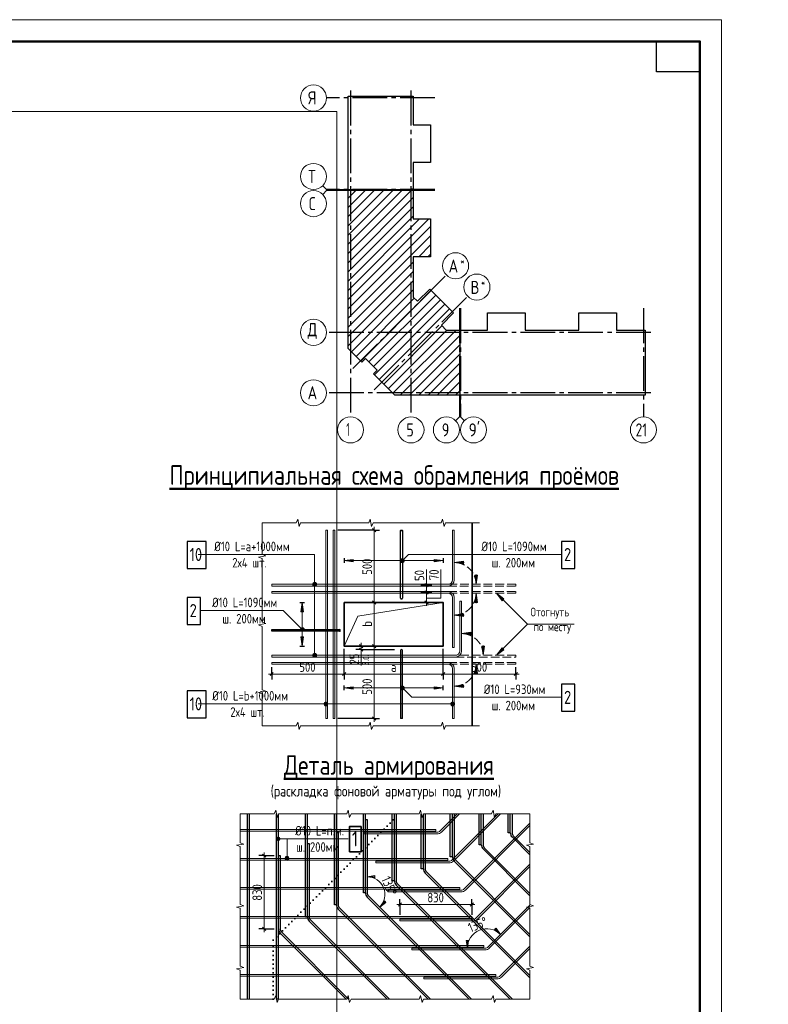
# Model space of a CAD drawing. Header units: millimetres. Extents: x 0 to 43617, y 0 to 59400.
# Tile 24 of 24: x 25850 to 43074, y 36763 to 59400. Entities that reach past the tile are written whole.
import ezdxf

# ---------------------------------------------------------------- set-up
doc = ezdxf.new("R2010")
doc.units = ezdxf.units.MM
for name, pattern in [('______2', [270, 200, -70]), ('______5', [1100, 800, -100, 100, -100]), ('______9', [100, 0, -100])]:
    doc.linetypes.add(name, pattern=pattern)
for name, color, linetype, lineweight in [('Standard', 7, 'Continuous', 25), ('Арм.стержн.ниж.зоны 2й ряд', 7, '______2', 25), ('ЖБ Перекрытие средний уровень', 7, 'Continuous', 50), ('Оси', 40, '______5', 18), ('Размерная линия_ общее', 7, 'Continuous', 13), ('Текст_ общее', 7, 'Continuous', 25)]:
    doc.layers.add(name, color=color, linetype=linetype, lineweight=lineweight)
doc.layers.add('Фоновоя арматура Х1', color=7, linetype='Continuous', lineweight=18, true_color=0x656565)
doc.styles.add('GOST 2.304-81', font='txt')
doc.styles.add('ISOCPEUR', font='txt')

msp = doc.modelspace()

# ---------------------------------------------------------------- hatches: boundary and pattern name
at = {"layer": 'Standard', "linetype": 'Continuous', "lineweight": 13, "transparency": 33554687}
for points in [[(33524, 46993), (33314, 46963), (33524, 46933)], [(34687, 46931), (34623, 46995), (34612, 46975)], [(34687, 46931), (34612, 46975), (34666, 46920)], [(34666, 46920), (34612, 46975), (34612, 46952)], [(34666, 46920), (34612, 46952), (34644, 46920)], [(34644, 46920), (34612, 46952), (34623, 46931)], [(34698, 46952), (34644, 47007), (34623, 46995)], [(34698, 46952), (34623, 46995), (34687, 46931)], [(34698, 46975), (34666, 47007), (34644, 47007)], [(34698, 46975), (34644, 47007), (34698, 46952)], [(34666, 47007), (34698, 46975), (34687, 46995)], [(36059, 46950), (35849, 46920), (36059, 46890)], [(36379, 46003), (36349, 46213), (36319, 46003)], [(36992, 46086), (36822, 46213), (36950, 46043)], [(32307, 45391), (32339, 45423), (32319, 45412)], [(32339, 45423), (32307, 45391), (32307, 45368)], [(32339, 45423), (32307, 45368), (32362, 45423)], [(32362, 45423), (32307, 45368), (32319, 45348)], [(32362, 45423), (32319, 45348), (32383, 45412)], [(32383, 45412), (32319, 45348), (32339, 45337)], [(32383, 45412), (32339, 45337), (32394, 45391)], [(32394, 45391), (32339, 45337), (32362, 45337)], [(32394, 45391), (32362, 45337), (32394, 45368)], [(32394, 45368), (32362, 45337), (32383, 45348)], [(36226, 45317), (36016, 45287), (36226, 45257)], [(32321, 45210), (32351, 45000), (32381, 45210)], [(36950, 44956), (36822, 44787), (36992, 44914)], [(36379, 44370), (36349, 44580), (36319, 44370)], [(33524, 44066), (33314, 44036), (33524, 44006)], [(34623, 44005), (34666, 44080), (34612, 44025)], [(34612, 44025), (34666, 44080), (34644, 44080)], [(34612, 44025), (34644, 44080), (34612, 44048)], [(34612, 44048), (34644, 44080), (34623, 44068)], [(34623, 44005), (34687, 44068), (34666, 44080)], [(34644, 43993), (34687, 44068), (34623, 44005)], [(34644, 43993), (34698, 44048), (34687, 44068)], [(34666, 43993), (34698, 44048), (34644, 43993)], [(34666, 43993), (34698, 44025), (34698, 44048)], [(34698, 44025), (34666, 43993), (34687, 44005)]]:
    msp.add_hatch(color=7, dxfattribs=at).paths.add_polyline_path(points)
for points in [[(35386, 46993), (35596, 46963), (35386, 46933)], [(36379, 46630), (36349, 46420), (36319, 46630)], [(32321, 45790), (32351, 46000), (32381, 45790)], [(36059, 45683), (35849, 45713), (36059, 45743)], [(36546, 44997), (36516, 44787), (36486, 44997)], [(35386, 44066), (35596, 44036), (35386, 44006)], [(36059, 44050), (35849, 44080), (36059, 44110)]]:
    msp.add_hatch(color=7, dxfattribs=at).paths.add_polyline_path(points, flags=16)
at = {"layer": 'Текст_ общее', "linetype": 'Continuous', "lineweight": 13, "transparency": 33554687}
for points in [[(32590, 46420), (32680, 46420), (32674, 46442)], [(32590, 46420), (32674, 46442), (32596, 46442)], [(32596, 46397), (32680, 46420), (32590, 46420)], [(32596, 46442), (32674, 46442), (32658, 46459)], [(32596, 46442), (32658, 46459), (32613, 46459)], [(32596, 46397), (32674, 46397), (32680, 46420)], [(32613, 46459), (32658, 46459), (32635, 46465)], [(32613, 46381), (32674, 46397), (32596, 46397)], [(32613, 46381), (32658, 46381), (32674, 46397)], [(32658, 46381), (32613, 46381), (32635, 46375)], [(32596, 44809), (32674, 44809), (32658, 44825)], [(32596, 44809), (32658, 44825), (32613, 44825)], [(32613, 44825), (32658, 44825), (32635, 44832)], [(32590, 44787), (32680, 44787), (32674, 44809)], [(32590, 44787), (32674, 44809), (32596, 44809)], [(32596, 44764), (32680, 44787), (32590, 44787)], [(32596, 44764), (32674, 44764), (32680, 44787)], [(32613, 44748), (32674, 44764), (32596, 44764)], [(32613, 44748), (32658, 44748), (32674, 44764)], [(32658, 44748), (32613, 44748), (32635, 44742)], [(32855, 43648), (32855, 43693), (32849, 43670)], [(32872, 43632), (32872, 43709), (32855, 43693)], [(32872, 43632), (32855, 43693), (32855, 43648)], [(32894, 43625), (32894, 43715), (32872, 43709)], [(32894, 43625), (32872, 43709), (32872, 43632)], [(32917, 43632), (32917, 43709), (32894, 43715)], [(32917, 43632), (32894, 43715), (32894, 43625)], [(32933, 43648), (32933, 43693), (32917, 43709)], [(32933, 43648), (32917, 43709), (32917, 43632)], [(32933, 43693), (32933, 43648), (32939, 43670)], [(35770, 43648), (35770, 43693), (35764, 43670)], [(35787, 43632), (35787, 43709), (35770, 43693)], [(35787, 43632), (35770, 43693), (35770, 43648)], [(35809, 43625), (35809, 43715), (35787, 43709)], [(35809, 43625), (35787, 43709), (35787, 43632)], [(35832, 43632), (35832, 43709), (35809, 43715)], [(35832, 43632), (35809, 43715), (35809, 43625)], [(35848, 43648), (35848, 43693), (35832, 43709)], [(35848, 43648), (35832, 43709), (35832, 43632)], [(35848, 43693), (35848, 43648), (35854, 43670)], [(31758, 40546), (31758, 40591), (31752, 40568)], [(31758, 40591), (31774, 40530), (31774, 40607)], [(31758, 40591), (31758, 40546), (31774, 40530)], [(31774, 40607), (31797, 40523), (31797, 40613)], [(31774, 40607), (31774, 40530), (31797, 40523)], [(31797, 40613), (31797, 40523), (31819, 40530)], [(31797, 40613), (31819, 40530), (31819, 40607)], [(31819, 40607), (31819, 40530), (31836, 40546)], [(31819, 40607), (31836, 40546), (31836, 40591)], [(31836, 40591), (31836, 40546), (31842, 40568)], [(31955, 40117), (32045, 40117), (32039, 40139)], [(31955, 40117), (32039, 40139), (31962, 40139)], [(31962, 40094), (32045, 40117), (31955, 40117)], [(31962, 40139), (32039, 40139), (32023, 40156)], [(31962, 40139), (32023, 40156), (31978, 40156)], [(31962, 40094), (32039, 40094), (32045, 40117)], [(31978, 40078), (32039, 40094), (31962, 40094)], [(31978, 40156), (32023, 40156), (32000, 40162)], [(31978, 40078), (32023, 40078), (32039, 40094)], [(32023, 40078), (31978, 40078), (32000, 40072)]]:
    msp.add_hatch(color=7, dxfattribs=at).paths.add_polyline_path(points)

# ---------------------------------------------------------------- linework, layer by layer
at = {"layer": 'Standard', "color": 7, "linetype": 'Continuous', "lineweight": 13, "transparency": 33554687}
for p, q in [((32909, 55496), (32821, 55584)), ((32909, 55471), (32821, 55383)), ((32909, 55496), (33409, 55496)), ((32909, 55471), (33409, 55471)), ((35967, 50269), (35967, 50769)), ((35992, 50269), (35992, 50769)), ((35967, 50269), (35879, 50181)), ((35992, 50269), (36080, 50181)), ((31429, 47833), (31429, 47833)), ((32213, 47833), (31429, 47833)), ((31429, 47833), (31429, 47102)), ((31429, 47833), (31429, 47833)), ((32246, 47917), (32213, 47833)), ((32279, 47750), (32246, 47917)), ((32313, 47833), (32279, 47750)), ((33096, 47833), (32313, 47833)), ((33879, 47833), (33096, 47833)), ((33913, 47917), (33879, 47833)), ((33946, 47750), (33913, 47917)), ((33979, 47833), (33946, 47750)), ((34763, 47833), (33979, 47833)), ((35546, 47833), (34763, 47833)), ((35579, 47917), (35546, 47833)), ((35613, 47750), (35579, 47917)), ((35646, 47833), (35613, 47750)), ((36429, 47833), (35646, 47833)), ((31429, 47102), (31513, 47071)), ((31513, 47071), (31346, 47040)), ((31346, 47040), (31429, 47009)), ((31429, 47009), (31429, 46278)), ((34623, 46995), (34623, 46995)), ((34623, 46931), (34623, 46931)), ((34687, 46995), (34687, 46995)), ((34687, 46931), (34687, 46931)), ((35206, 46400), (35206, 46760)), ((31429, 46278), (31429, 45547)), ((36822, 46213), (36822, 46213)), ((36822, 46213), (36822, 46213)), ((36822, 46213), (36822, 46213)), ((36822, 46213), (36950, 46043)), ((36992, 46086), (36822, 46213)), ((36950, 46043), (36992, 46086)), ((36971, 46065), (36982, 46054)), ((31513, 45515), (31346, 45484)), ((31429, 45547), (31513, 45515)), ((31346, 45484), (31429, 45453)), ((31429, 45453), (31429, 44722)), ((32319, 45412), (32319, 45412)), ((32319, 45348), (32319, 45348)), ((32383, 45412), (32383, 45412)), ((32383, 45348), (32383, 45348)), ((33708, 44907), (33708, 44553)), ((36950, 44956), (36822, 44787)), ((36822, 44787), (36992, 44914)), ((36992, 44914), (36950, 44956)), ((36971, 44935), (36982, 44946)), ((31429, 44722), (31429, 43991)), ((36822, 44787), (36822, 44787)), ((36822, 44787), (36822, 44787)), ((36822, 44787), (36822, 44787)), ((31513, 43960), (31346, 43929)), ((31346, 43929), (31429, 43898)), ((31429, 43991), (31513, 43960)), ((34623, 44068), (34623, 44068)), ((34623, 44005), (34623, 44005)), ((34687, 44068), (34687, 44068)), ((34687, 44005), (34687, 44005)), ((31429, 43898), (31429, 43167)), ((32213, 43167), (32246, 43250)), ((32246, 43250), (32279, 43083)), ((33879, 43167), (33913, 43250)), ((33913, 43250), (33946, 43083)), ((35546, 43167), (35579, 43250)), ((35579, 43250), (35613, 43083)), ((31429, 43167), (31429, 43167)), ((31429, 43167), (32213, 43167)), ((32279, 43083), (32313, 43167)), ((32313, 43167), (33096, 43167)), ((33096, 43167), (33879, 43167)), ((33946, 43083), (33979, 43167)), ((33979, 43167), (34763, 43167)), ((34763, 43167), (35546, 43167)), ((35613, 43083), (35646, 43167)), ((35646, 43167), (36429, 43167)), ((36429, 43167), (36429, 43167)), ((31740, 41226), (31707, 41142)), ((31773, 41059), (31740, 41226)), ((33407, 41226), (33373, 41142)), ((33440, 41059), (33407, 41226)), ((35073, 41226), (35040, 41142)), ((35107, 41059), (35073, 41226)), ((36740, 41226), (36707, 41142)), ((36773, 41059), (36740, 41226)), ((30923, 41142), (30923, 40475)), ((30923, 41142), (30923, 41142)), ((31707, 41142), (30923, 41142)), ((31807, 41142), (31773, 41059)), ((32590, 41142), (31807, 41142)), ((33373, 41142), (32590, 41142)), ((33473, 41142), (33440, 41059)), ((34257, 41142), (33473, 41142)), ((35040, 41142), (34257, 41142)), ((35140, 41142), (35107, 41059)), ((35923, 41142), (35140, 41142)), ((36707, 41142), (35923, 41142)), ((36807, 41142), (36773, 41059)), ((37590, 41142), (36807, 41142)), ((37590, 40475), (37590, 41142)), ((37590, 41142), (37590, 41142)), ((31007, 40447), (30840, 40419)), ((30840, 40419), (30923, 40390)), ((30923, 40475), (31007, 40447)), ((30923, 40390), (30923, 39723)), ((37507, 40419), (37673, 40447)), ((37590, 40390), (37507, 40419)), ((37673, 40447), (37590, 40475)), ((37590, 39723), (37590, 40390)), ((31475, 40182), (31475, 40257)), ((30923, 39723), (30923, 39056)), ((33844, 39696), (33844, 39821)), ((34019, 39721), (33844, 39696)), ((33844, 39696), (34019, 39671)), ((33844, 39696), (34031, 39696)), ((33844, 39696), (33844, 39696)), ((33844, 39696), (33844, 39696)), ((33844, 39696), (33844, 39571)), ((34019, 39671), (34019, 39721)), ((37590, 39056), (37590, 39723)), ((31007, 39028), (30840, 39000)), ((30840, 39000), (30923, 38971)), ((30923, 39056), (31007, 39028)), ((30923, 38971), (30923, 38304)), ((34133, 38998), (34045, 39086)), ((34133, 38998), (34239, 39139)), ((34133, 38998), (34266, 39131)), ((34275, 39104), (34133, 38998)), ((34133, 38998), (34133, 38998)), ((34133, 38998), (34133, 38998)), ((34133, 38998), (34222, 38910)), ((34239, 39139), (34275, 39104)), ((34599, 39057), (34524, 39057)), ((34599, 39057), (36250, 39057)), ((36250, 39057), (36325, 39057)), ((37507, 39000), (37673, 39028)), ((37590, 38971), (37507, 39000)), ((37673, 39028), (37590, 39056)), ((37590, 38304), (37590, 38971)), ((31475, 38500), (31475, 38425)), ((36809, 38512), (36773, 38476)), ((36915, 38370), (36782, 38503)), ((36915, 38370), (36809, 38512)), ((30923, 38304), (30923, 37637)), ((36773, 38476), (36915, 38370)), ((36915, 38370), (36827, 38282)), ((36915, 38370), (37003, 38459)), ((36915, 38370), (36915, 38370)), ((36915, 38370), (36915, 38370)), ((37590, 37637), (37590, 38304)), ((36150, 38053), (36025, 38053)), ((36150, 38053), (36125, 38228)), ((36125, 38228), (36175, 38228)), ((36150, 38053), (36150, 38241)), ((36175, 38228), (36150, 38053)), ((36150, 38053), (36150, 38053)), ((36150, 38053), (36150, 38053)), ((36150, 38053), (36275, 38053)), ((31007, 37609), (30840, 37580)), ((30840, 37580), (30923, 37552)), ((30923, 37637), (31007, 37609)), ((37507, 37580), (37673, 37609)), ((37590, 37552), (37507, 37580)), ((37673, 37609), (37590, 37637)), ((30923, 37552), (30923, 36885)), ((37590, 36885), (37590, 37552)), ((31707, 36885), (31740, 36968)), ((31740, 36968), (31773, 36802)), ((33373, 36885), (33407, 36968)), ((33407, 36968), (33440, 36802)), ((35040, 36885), (35073, 36968)), ((35073, 36968), (35107, 36802)), ((36707, 36885), (36740, 36968)), ((36740, 36968), (36773, 36802)), ((30923, 36885), (30923, 36885)), ((30923, 36885), (31707, 36885)), ((31773, 36802), (31807, 36885)), ((31807, 36885), (32590, 36885)), ((32590, 36885), (33373, 36885)), ((33440, 36802), (33473, 36885)), ((33473, 36885), (34257, 36885)), ((34257, 36885), (35040, 36885)), ((35107, 36802), (35140, 36885)), ((35140, 36885), (35923, 36885)), ((35923, 36885), (36707, 36885)), ((36773, 36802), (36807, 36885)), ((36807, 36885), (37590, 36885)), ((37590, 36885), (37590, 36885)), ((37590, 36885), (37590, 36885))]:
    msp.add_line(p, q, dxfattribs=at)
at = {"layer": 'Standard', "color": 7, "linetype": 'Continuous', "lineweight": 35, "transparency": 33554687}
for p, q in [((33409, 54238), (34652, 55481)), ((33409, 54662), (34228, 55481)), ((33409, 55086), (33804, 55481)), ((33409, 54025), (34865, 55481)), ((33409, 54450), (34440, 55481)), ((33409, 54874), (34016, 55481)), ((33409, 55298), (33592, 55481)), ((33409, 53813), (34905, 55309)), ((33409, 53601), (34905, 55097)), ((33409, 53389), (34905, 54885)), ((33409, 52965), (35262, 54818)), ((33409, 53177), (35050, 54818)), ((33409, 52753), (35302, 54646)), ((33409, 52541), (35302, 54434)), ((35031, 53950), (35302, 54221)), ((35243, 53950), (35302, 54009)), ((33409, 52328), (34905, 53824)), ((33409, 52116), (34905, 53612)), ((33409, 51904), (34905, 53400)), ((33482, 51766), (34905, 53188)), ((33589, 51659), (34929, 53000)), ((33695, 51553), (35316, 53175)), ((33886, 51532), (35422, 53069)), ((33992, 51426), (35528, 52963)), ((34013, 51235), (35634, 52857)), ((34119, 51129), (35740, 52751)), ((34225, 51023), (35566, 52364)), ((34331, 50917), (35679, 52265)), ((34437, 50811), (35891, 52265)), ((34607, 50769), (35977, 52139)), ((34819, 50769), (35977, 51927)), ((35032, 50769), (35977, 51714)), ((35244, 50769), (35977, 51502)), ((35456, 50769), (35977, 51290)), ((35668, 50769), (35977, 51078)), ((35880, 50769), (35977, 50866))]:
    msp.add_line(p, q, dxfattribs=at)
at = {"layer": 'Standard', "color": 251, "linetype": 'Continuous', "lineweight": 13, "true_color": 0x494949, "transparency": 33554687}
for p, q in [((33524, 46993), (33314, 46963)), ((35596, 46963), (33314, 46963)), ((33314, 46963), (33314, 46963)), ((33314, 46963), (33314, 46963)), ((33314, 46963), (33314, 46963)), ((33314, 46963), (33524, 46933)), ((33524, 46933), (33524, 46993)), ((33524, 46963), (33539, 46963)), ((35386, 46963), (35371, 46963)), ((35386, 46933), (35386, 46993)), ((35386, 46993), (35596, 46963)), ((35596, 46963), (35386, 46933)), ((35596, 46963), (35596, 46963)), ((35596, 46963), (35596, 46963)), ((35596, 46963), (35596, 46963)), ((36059, 46950), (35849, 46920)), ((35849, 46920), (35849, 46920)), ((35849, 46920), (35849, 46920)), ((35849, 46920), (35849, 46920)), ((35849, 46920), (36059, 46890)), ((36059, 46890), (36059, 46950)), ((36059, 46920), (36074, 46920)), ((36349, 46630), (36349, 46645)), ((36349, 46420), (36319, 46630)), ((36319, 46630), (36379, 46630)), ((36379, 46630), (36349, 46420)), ((36349, 46420), (36349, 46420)), ((36349, 46420), (36349, 46420)), ((36349, 46420), (36349, 46420)), ((36349, 46213), (36319, 46003)), ((36349, 46213), (36349, 46213)), ((36349, 46213), (36349, 46213)), ((36349, 46213), (36349, 46213)), ((36379, 46003), (36349, 46213)), ((32321, 45790), (32351, 46000)), ((32351, 46000), (32351, 45000)), ((32351, 46000), (32351, 46000)), ((32351, 46000), (32351, 46000)), ((32351, 46000), (32351, 46000)), ((32351, 46000), (32381, 45790)), ((36319, 46003), (36379, 46003)), ((36349, 46003), (36349, 45988)), ((32381, 45790), (32321, 45790)), ((32351, 45790), (32351, 45775)), ((35849, 45713), (36059, 45743)), ((36059, 45743), (36059, 45683)), ((35849, 45713), (35849, 45713)), ((35849, 45713), (35849, 45713)), ((35849, 45713), (35849, 45713)), ((36059, 45683), (35849, 45713)), ((36059, 45713), (36074, 45713)), ((36226, 45317), (36016, 45287)), ((36016, 45287), (36016, 45287)), ((36016, 45287), (36016, 45287)), ((36016, 45287), (36016, 45287)), ((36016, 45287), (36226, 45257)), ((36226, 45257), (36226, 45317)), ((36226, 45287), (36241, 45287)), ((32381, 45210), (32321, 45210)), ((32321, 45210), (32351, 45000)), ((32351, 45210), (32351, 45225)), ((32351, 45000), (32381, 45210)), ((32351, 45000), (32351, 45000)), ((32351, 45000), (32351, 45000)), ((32351, 45000), (32351, 45000)), ((36516, 44787), (36486, 44997)), ((36486, 44997), (36546, 44997)), ((36516, 44997), (36516, 45012)), ((36546, 44997), (36516, 44787)), ((36516, 44787), (36516, 44787)), ((36516, 44787), (36516, 44787)), ((36516, 44787), (36516, 44787)), ((36349, 44580), (36319, 44370)), ((36319, 44370), (36379, 44370)), ((36349, 44580), (36349, 44580)), ((36349, 44580), (36349, 44580)), ((36349, 44580), (36349, 44580)), ((36379, 44370), (36349, 44580)), ((36349, 44370), (36349, 44355)), ((33524, 44066), (33314, 44036)), ((35596, 44036), (33314, 44036)), ((33314, 44036), (33314, 44036)), ((33314, 44036), (33314, 44036)), ((33314, 44036), (33314, 44036)), ((33314, 44036), (33524, 44006)), ((33524, 44006), (33524, 44066)), ((33524, 44036), (33539, 44036)), ((35386, 44036), (35371, 44036)), ((35386, 44006), (35386, 44066)), ((35386, 44066), (35596, 44036)), ((35596, 44036), (35386, 44006)), ((35596, 44036), (35596, 44036)), ((35596, 44036), (35596, 44036)), ((35596, 44036), (35596, 44036)), ((35849, 44080), (36059, 44110)), ((35849, 44080), (35849, 44080)), ((35849, 44080), (35849, 44080)), ((35849, 44080), (35849, 44080)), ((36059, 44050), (35849, 44080)), ((36059, 44110), (36059, 44050)), ((36059, 44080), (36074, 44080))]:
    msp.add_line(p, q, dxfattribs=at)
at = {"layer": 'Standard', "color": 7, "linetype": '______2', "lineweight": 13, "transparency": 33554687}
for p, q in [((37263, 46420), (35709, 46420)), ((37263, 46380), (37263, 46420)), ((35709, 46380), (37263, 46380)), ((35709, 46253), (37263, 46253)), ((37263, 46213), (35709, 46213)), ((37263, 46253), (37263, 46213)), ((35709, 44620), (37263, 44620)), ((37263, 44787), (35876, 44787)), ((35876, 44747), (37263, 44747)), ((37263, 44747), (37263, 44787)), ((37263, 44620), (37263, 44580)), ((37263, 44580), (35709, 44580))]:
    msp.add_line(p, q, dxfattribs=at)
at = {"layer": 'Standard', "color": 7, "linetype": 'Continuous', "lineweight": 25, "transparency": 33554687}
for p, q in [((31090, 36885), (31090, 41142)), ((31130, 41142), (31130, 36885)), ((31757, 36885), (31757, 41142)), ((31797, 41142), (31797, 36885)), ((34471, 39605), (34471, 41142)), ((34511, 41142), (34511, 39605)), ((35137, 39881), (35137, 41142)), ((35177, 41142), (35177, 39881)), ((35804, 40157), (35804, 41142)), ((35844, 41142), (35844, 40157)), ((36471, 40433), (36471, 41142)), ((36511, 41142), (36511, 40433)), ((37137, 40709), (37137, 41142)), ((37177, 41142), (37177, 40709)), ((37178, 40610), (37590, 40199)), ((37590, 40255), (37207, 40639)), ((36512, 40334), (37590, 39256)), ((37590, 39312), (36540, 40363)), ((31438, 40219), (31513, 40144)), ((37590, 38370), (35873, 40086)), ((35845, 40058), (37590, 38313)), ((35178, 39782), (37590, 37370)), ((37590, 37427), (35207, 39810)), ((34512, 39506), (37132, 36885)), ((37189, 36885), (34540, 39534)), ((33845, 39230), (36190, 36885)), ((36246, 36885), (33873, 39258)), ((33178, 38954), (35247, 36885)), ((35303, 36885), (33207, 38982)), ((34562, 39019), (34637, 39094)), ((36212, 39019), (36287, 39094)), ((31438, 38538), (31513, 38463)), ((32512, 38677), (34304, 36885)), ((34361, 36885), (32540, 38706)), ((31845, 38401), (33361, 36885)), ((33418, 36885), (31873, 38430)), ((31797, 36885), (31757, 36885))]:
    msp.add_line(p, q, dxfattribs=at)
at = {"layer": 'Standard', "color": 7, "linetype": '______9', "lineweight": 35, "transparency": 33554687}
for p, q in [((31685, 38241), (34586, 41142)), ((31685, 36885), (31685, 38241))]:
    msp.add_line(p, q, dxfattribs=at)
at = {"layer": 'Standard', "color": 7, "linetype": 'Continuous', "lineweight": 18, "transparency": 33554687}
for p, q in [((35916, 41142), (35523, 40749)), ((35551, 40721), (35972, 41142)), ((36859, 41142), (35799, 40083)), ((35827, 40054), (36915, 41142)), ((37590, 40931), (36075, 39416)), ((36103, 39388), (37590, 40875)), ((37590, 39988), (36351, 38749)), ((36379, 38721), (37590, 39932)), ((37590, 39046), (36627, 38083)), ((36655, 38054), (37590, 38989)), ((37590, 38103), (36903, 37416)), ((36932, 37388), (37590, 38046))]:
    msp.add_line(p, q, dxfattribs=at)
at = {"layer": 'Standard', "color": 251, "linetype": 'Continuous', "lineweight": -3, "true_color": 0x656565, "transparency": 33554687}
for p, q in [((31475, 40182), (31350, 40182)), ((31475, 40182), (31600, 40182)), ((31475, 40182), (31704, 40182)), ((34599, 39057), (34599, 39182)), ((36250, 39057), (36250, 39182)), ((34599, 39057), (34599, 38932)), ((34599, 39057), (34599, 38820)), ((36250, 39057), (36250, 38932)), ((36250, 39057), (36250, 38820)), ((31475, 38500), (31350, 38500)), ((31475, 38500), (31600, 38500)), ((31475, 38500), (31704, 38500))]:
    msp.add_line(p, q, dxfattribs=at)
at = {"layer": 'Standard', "color": 7, "linetype": 'Continuous', "lineweight": 13, "transparency": 33554687}
msp.add_lwpolyline([(0, 0), (42000, 0), (42000, 59400), (0, 59400), (0, 0)], close=True, dxfattribs=at)
at = {"layer": 'Standard', "color": 7, "linetype": 'Continuous', "lineweight": 50, "transparency": 33554687}
msp.add_lwpolyline([(2000, 58900), (41500, 58900), (41500, 500), (2000, 500), (2000, 58900)], close=True, dxfattribs=at)
at = {"layer": 'Standard', "color": 7, "linetype": 'Continuous', "lineweight": 25, "transparency": 33554687}
msp.add_lwpolyline([(41500, 58900), (41500, 58200), (40500, 58200), (40500, 58900), (41500, 58900)], close=True, dxfattribs=at)
for points in [[(33409, 55486), (33409, 57643), (34905, 57643), (34905, 56982), (35302, 56982), (35302, 56114), (34905, 56114), (34905, 55486), (34887, 55486), (34887, 55506), (34872, 55506), (34872, 55486), (33409, 55486)], [(33409, 52026), (33409, 55481), (33547, 55481), (33547, 55461), (33562, 55461), (33562, 55481), (34905, 55481), (34905, 54818), (35302, 54818), (35302, 53950), (34905, 53950), (34905, 53024), (35003, 52926), (35284, 53207), (35833, 52658), (35552, 52377), (35664, 52265), (35977, 52265), (35977, 50769), (34479, 50769), (33991, 51257), (34076, 51342), (33808, 51610), (33723, 51525), (33409, 51839), (33409, 52026)], [(35982, 50769), (35982, 52232), (36002, 52232), (36002, 52247), (35982, 52247), (35982, 52265), (36610, 52265), (36610, 52662), (37478, 52662), (37478, 52265), (38096, 52265), (38714, 52265), (38714, 52662), (39582, 52662), (39582, 52265), (40243, 52265), (40243, 50769), (38096, 50769), (35982, 50769)], [(34615, 46103), (34615, 47660), (34655, 47660), (34655, 46103)], [(33211, 45340), (31654, 45340), (31654, 45380), (33211, 45380)], [(34615, 44897), (34615, 43340), (34655, 43340), (34655, 44897)], [(32463, 41142), (32463, 38776), (32423, 38776), (32423, 41142)], [(33130, 41142), (33130, 39053), (33090, 39053), (33090, 41142)], [(33797, 41142), (33797, 39329), (33757, 39329), (33757, 41142)], [(33804, 39329), (33804, 41010), (33844, 41010), (33844, 39329)], [(34463, 41142), (34463, 39605), (34423, 39605), (34423, 41142)], [(35130, 41142), (35130, 39881), (35090, 39881), (35090, 41142)], [(35797, 41142), (35797, 40157), (35757, 40157), (35757, 41142)], [(36463, 41142), (36463, 40433), (36423, 40433), (36423, 41142)], [(37130, 41142), (37130, 40709), (37090, 40709), (37090, 41142)], [(33137, 39053), (33137, 40734), (33177, 40734), (33177, 39053)], [(32471, 38776), (32471, 40458), (32511, 40458), (32511, 38776)], [(31804, 38500), (31804, 40182), (31844, 40182), (31844, 38500)]]:
    msp.add_lwpolyline(points, dxfattribs=at)
at = {"layer": 'Standard', "color": 254, "linetype": 'Continuous', "lineweight": 13, "true_color": 0xc4c4ff, "transparency": 33554687}
msp.add_lwpolyline([(7319, 10025), (33145, 10025), (33145, 57291), (7319, 57291), (7319, 10025)], dxfattribs=at)
at = {"layer": 'Standard', "color": 7, "linetype": 'Continuous', "lineweight": 13, "transparency": 33554687}
for points in [[(32934, 47667), (32934, 43333), (32894, 43333), (32894, 47667), (32934, 47667)], [(33101, 47667), (33101, 43333), (33061, 43333), (33061, 47667), (33101, 47667)], [(34655, 47660), (34615, 47660), (34615, 47667), (34655, 47667), (34655, 47660)], [(35809, 46520), (35809, 47667), (35849, 47667), (35849, 46520)], [(38300, 47104), (34795, 47104), (34655, 46963)], [(35540, 46760), (35540, 46100), (35206, 46100)], [(35709, 46420), (31648, 46420), (31648, 46380), (35709, 46380)], [(35709, 46213), (31648, 46213), (31648, 46253), (35709, 46253)], [(38609, 45500), (37536, 45500), (36822, 46213)], [(33314, 45000), (33628, 45686), (35596, 46000)], [(35809, 46113), (35809, 44967), (35849, 44967), (35849, 46113)], [(35976, 44887), (35976, 46033), (36016, 46033), (36016, 44887)], [(30025, 45816), (31915, 45816), (32351, 45380)], [(38609, 45500), (37536, 45500), (36822, 44787)], [(31654, 45380), (31654, 45340), (31648, 45340), (31648, 45380), (31654, 45380)], [(35876, 44787), (31648, 44787), (31648, 44747), (35876, 44747)], [(35709, 44580), (31648, 44580), (31648, 44620), (35709, 44620)], [(35809, 44480), (35809, 43333), (35849, 43333), (35849, 44480)], [(38300, 43821), (34871, 43821), (34655, 44036)], [(34655, 43340), (34615, 43340), (34615, 43333), (34655, 43333), (34655, 43340)], [(31475, 40182), (31475, 39111), (31475, 39111), (31475, 38500)]]:
    msp.add_lwpolyline(points, dxfattribs=at)
at = {"layer": 'Standard', "color": 7, "linetype": 'Continuous', "lineweight": 18, "transparency": 33554687}
for points in [[(30923, 40744), (35421, 40744), (35421, 40784), (30923, 40784)], [(35452, 40680), (33771, 40680), (33771, 40720), (35452, 40720)], [(30923, 40077), (35697, 40077), (35697, 40117), (30923, 40117)], [(35728, 40013), (34047, 40013), (34047, 40053), (35728, 40053)], [(30923, 39410), (35974, 39410), (35974, 39450), (30923, 39450)], [(36004, 39347), (34323, 39347), (34323, 39387), (36004, 39387)], [(30923, 38744), (36250, 38744), (36250, 38784), (30923, 38784)], [(36280, 38680), (34599, 38680), (34599, 38720), (36280, 38720)], [(30923, 38077), (36526, 38077), (36526, 38117), (30923, 38117)], [(36557, 38013), (34875, 38013), (34875, 38053), (36557, 38053)], [(30923, 37410), (36802, 37410), (36802, 37450), (30923, 37450)], [(36833, 37347), (35151, 37347), (35151, 37387), (36833, 37387)]]:
    msp.add_lwpolyline(points, dxfattribs=at)
at = {"layer": 'Standard', "color": 7, "linetype": 'Continuous', "lineweight": 13, "transparency": 33554687}
for centre in [(34655, 46963), (32351, 45380), (34655, 44036)]:
    msp.add_circle(centre, 45, dxfattribs=at)
at = {"layer": 'Standard', "color": 251, "linetype": '______2', "lineweight": 13, "true_color": 0x494949, "transparency": 33554687}
for centre, start, end in [((35849, 46420), 0, 90), ((35849, 46213), 270, 0), ((36016, 44787), 0, 90), ((35849, 44580), 270, 0)]:
    msp.add_arc(centre, 500, start, end, dxfattribs=at)
at = {"layer": 'Standard', "color": 7, "linetype": 'Continuous', "lineweight": 13, "transparency": 33554687}
for centre, radius, start, end in [((35709, 46520), 100, 270, 0), ((35709, 46520), 140, 270, 0), ((35709, 46113), 140, 0, 90), ((35709, 46113), 100, 0, 90), ((35876, 44887), 100, 270, 0), ((35876, 44887), 140, 270, 0), ((35709, 44480), 140, 0, 90), ((35709, 44480), 100, 0, 90), ((33844, 39287), 409, 315, 90), ((36598, 38053), 448, 45, 180)]:
    msp.add_arc(centre, radius, start, end, dxfattribs=at)
at = {"layer": 'Standard', "color": 7, "linetype": 'Continuous', "lineweight": 25, "transparency": 33554687}
for centre, radius, start, end in [((34635, 46103), 20, 180, 0), ((33211, 45360), 20, 270, 90), ((34635, 44897), 20, 0, 180), ((37277, 40709), 140, 180, 225), ((37277, 40709), 100, 180, 225), ((36611, 40433), 140, 180, 225), ((36611, 40433), 100, 180, 225), ((35944, 40157), 140, 180, 225), ((35944, 40157), 100, 180, 225), ((35277, 39881), 140, 180, 225), ((35277, 39881), 100, 180, 225), ((34611, 39605), 140, 180, 225), ((34611, 39605), 100, 180, 225), ((33944, 39329), 140, 180, 225), ((33944, 39329), 100, 180, 225), ((33277, 39053), 140, 180, 225), ((33277, 39053), 100, 180, 225), ((32611, 38776), 140, 180, 225), ((32611, 38776), 100, 180, 225), ((31944, 38500), 140, 180, 225), ((31944, 38500), 100, 180, 225)]:
    msp.add_arc(centre, radius, start, end, dxfattribs=at)
at = {"layer": 'Standard', "color": 7, "linetype": 'Continuous', "lineweight": 18, "transparency": 33554687}
for centre, radius in [((35452, 40820), 100), ((35452, 40820), 140), ((35728, 40153), 100), ((35728, 40153), 140), ((36004, 39487), 100), ((36004, 39487), 140), ((36280, 38820), 100), ((36280, 38820), 140), ((36557, 38153), 100), ((36557, 38153), 140), ((36833, 37487), 100), ((36833, 37487), 140)]:
    msp.add_arc(centre, radius, 270, 315, dxfattribs=at)
at = {"layer": 'Арм.стержн.ниж.зоны 2й ряд', "color": 251, "linetype": 'Continuous', "lineweight": 25, "true_color": 0x494949, "transparency": 33554687}
for p, q in [((33314, 47017), (33314, 46910)), ((35596, 47017), (35596, 46910)), ((32297, 46000), (32404, 46000)), ((32297, 45000), (32404, 45000)), ((33314, 43983), (33314, 44090)), ((35596, 43983), (35596, 44090))]:
    msp.add_line(p, q, dxfattribs=at)
at = {"layer": 'ЖБ Перекрытие средний уровень', "color": 7, "linetype": 'Continuous', "lineweight": 35, "transparency": 33554687}
msp.add_line((36263, 43167), (36263, 47833), dxfattribs=at)
msp.add_lwpolyline([(33314, 46000), (35596, 46000), (35596, 45000), (33314, 45000), (33314, 46000)], dxfattribs=at)
at = {"layer": 'Оси', "color": 8, "linetype": '______5', "lineweight": -3, "transparency": 33554687}
for p, q in [((33462, 57770), (33462, 50269)), ((34852, 57770), (34852, 50269)), ((35405, 57600), (32909, 57600)), ((35405, 55496), (32909, 55496)), ((35405, 55471), (32909, 55471)), ((33517, 51381), (35667, 53531)), ((34007, 50891), (36157, 53041)), ((35967, 52765), (35967, 50269)), ((35992, 52765), (35992, 50269)), ((40200, 52765), (40200, 50269)), ((40370, 52212), (32909, 52212)), ((40370, 52212), (32909, 52212)), ((40370, 50822), (32909, 50822))]:
    msp.add_line(p, q, dxfattribs=at)
at = {"layer": 'Оси', "color": 7, "linetype": 'Continuous', "lineweight": 13, "transparency": 33554687}
for centre in [(32609, 57600), (32609, 55796), (32609, 55171), (35879, 53743), (36369, 53253), (32609, 52212), (32609, 52212), (32609, 50822), (33462, 49969), (34852, 49969), (35667, 49969), (36292, 49969), (40200, 49969)]:
    msp.add_circle(centre, 300, dxfattribs=at)
at = {"layer": 'Размерная линия_ общее', "color": 253, "linetype": 'Continuous', "lineweight": -3, "true_color": 0xa0a0a0, "transparency": 33554687}
for p, q in [((34004, 47667), (33168, 47667)), ((34004, 47667), (33879, 47667)), ((34004, 47667), (34129, 47667)), ((35206, 46400), (35081, 46400)), ((35206, 46233), (35081, 46233)), ((35206, 46400), (35331, 46400)), ((35206, 46400), (35206, 46400)), ((35206, 46233), (35331, 46233)), ((35206, 46233), (35212, 46233)), ((34004, 46000), (33879, 46000)), ((34004, 46000), (34129, 46000)), ((35206, 46000), (35081, 46000)), ((35206, 46000), (35331, 46000)), ((35206, 46000), (35212, 46000)), ((33314, 44357), (33314, 44933)), ((33314, 44357), (33314, 44933)), ((34004, 45000), (33381, 45000)), ((33708, 45000), (33583, 45000)), ((33708, 44917), (33583, 44917)), ((33708, 45000), (33642, 45000)), ((33708, 45000), (33833, 45000)), ((33708, 44917), (33833, 44917)), ((34004, 45000), (33879, 45000)), ((34004, 45000), (33879, 45000)), ((34004, 45000), (34129, 45000)), ((34004, 45000), (34004, 45000)), ((34004, 45000), (34129, 45000)), ((35596, 44357), (35596, 44933)), ((35596, 44357), (35596, 44933)), ((31648, 44357), (31648, 44513)), ((31648, 44357), (31648, 44482)), ((33314, 44357), (33314, 44482)), ((33314, 44357), (33314, 44482)), ((35596, 44357), (35596, 44482)), ((35596, 44357), (35596, 44482)), ((37263, 44357), (37263, 44513)), ((37263, 44357), (37263, 44482)), ((31648, 44357), (31648, 44232)), ((33314, 44357), (33314, 44232)), ((33314, 44357), (33314, 44232)), ((35596, 44357), (35596, 44232)), ((35596, 44357), (35596, 44232)), ((37263, 44357), (37263, 44232)), ((34004, 43333), (33168, 43333)), ((34004, 43333), (33879, 43333)), ((34004, 43333), (34129, 43333))]:
    msp.add_line(p, q, dxfattribs=at)
at = {"layer": 'Размерная линия_ общее', "color": 7, "linetype": 'Continuous', "lineweight": 25, "transparency": 33554687}
for p, q in [((34041, 47629), (33966, 47704)), ((35244, 46362), (35169, 46437)), ((35244, 46196), (35169, 46271)), ((34041, 45962), (33966, 46037)), ((35244, 45962), (35169, 46037)), ((33671, 45037), (33746, 44962)), ((33671, 44954), (33746, 44879)), ((34041, 44962), (33966, 45037)), ((33966, 45037), (34041, 44962)), ((31685, 44394), (31610, 44319)), ((33352, 44394), (33277, 44319)), ((33277, 44319), (33352, 44394)), ((35558, 44319), (35633, 44394)), ((35558, 44319), (35633, 44394)), ((37225, 44319), (37300, 44394)), ((33966, 43371), (34041, 43296))]:
    msp.add_line(p, q, dxfattribs=at)
at = {"layer": 'Размерная линия_ общее', "color": 7, "linetype": 'Continuous', "lineweight": 13, "transparency": 33554687}
for p, q in [((34004, 47667), (34004, 47742)), ((34004, 46000), (34004, 47667)), ((35206, 46400), (35206, 46475)), ((35206, 46000), (35206, 46233)), ((35206, 46000), (35206, 45925)), ((33708, 45000), (33708, 45075)), ((34004, 45000), (34004, 45075)), ((33708, 45000), (33708, 44917)), ((33708, 44917), (33708, 44842)), ((34004, 45000), (34004, 44925)), ((31648, 44357), (31573, 44357)), ((33314, 44357), (31648, 44357)), ((33314, 44357), (33239, 44357)), ((33314, 44357), (33389, 44357)), ((33314, 44357), (35596, 44357)), ((35596, 44357), (35521, 44357)), ((35596, 44357), (37263, 44357)), ((35596, 44357), (35671, 44357)), ((37263, 44357), (37338, 44357)), ((34004, 43333), (34004, 43258))]:
    msp.add_line(p, q, dxfattribs=at)
for points in [[(35206, 46233), (35206, 46389), (35206, 46389), (35206, 46400)], [(34004, 45000), (34004, 45403), (34004, 45403), (34004, 46000)], [(34004, 45000), (34004, 43847), (34004, 43847), (34004, 43333)]]:
    msp.add_lwpolyline(points, dxfattribs=at)
at = {"layer": 'Размерная линия_ общее', "color": 253, "linetype": 'Continuous', "lineweight": -3, "true_color": 0xa0a0a0, "transparency": 33554687}
for points in [[(34004, 46000), (33987, 46000), (33987, 46000), (33381, 46000)], [(33708, 44917), (33900, 44917), (33900, 44917), (34475, 44917)]]:
    msp.add_lwpolyline(points, dxfattribs=at)
at = {"layer": 'Текст_ общее', "color": 7, "linetype": 'Continuous', "lineweight": 13, "transparency": 33554687}
for p, q in [((32590, 46420), (32590, 46420)), ((32635, 46465), (32635, 46465)), ((32680, 46420), (32680, 46420)), ((32635, 46375), (32635, 46375)), ((32635, 44832), (32635, 44832)), ((32590, 44787), (32590, 44787)), ((32635, 44742), (32635, 44742)), ((32680, 44787), (32680, 44787)), ((32894, 43715), (32894, 43715)), ((35809, 43715), (35809, 43715)), ((32849, 43670), (32849, 43670)), ((32894, 43625), (32894, 43625)), ((32939, 43670), (32939, 43670)), ((35764, 43670), (35764, 43670)), ((35809, 43625), (35809, 43625)), ((35854, 43670), (35854, 43670)), ((31752, 40568), (31752, 40568)), ((31797, 40613), (31797, 40613)), ((31797, 40568), (33409, 40568)), ((31797, 40523), (31797, 40523)), ((31842, 40568), (31842, 40568)), ((31955, 40117), (31955, 40117)), ((32000, 40162), (32000, 40162)), ((32000, 40072), (32000, 40072)), ((32045, 40117), (32045, 40117))]:
    msp.add_line(p, q, dxfattribs=at)
for points in [[(32635, 46420), (32635, 47104), (29955, 47104)], [(32635, 44787), (32635, 47104), (29955, 47104)], [(32894, 43670), (32635, 43670), (29955, 43670)], [(35809, 43670), (32635, 43670), (29955, 43670)], [(32000, 40117), (32000, 40568), (33409, 40568)]]:
    msp.add_lwpolyline(points, dxfattribs=at)
at = {"layer": 'Текст_ общее', "color": 7, "linetype": 'Continuous', "lineweight": 35, "transparency": 33554687}
msp.add_lwpolyline([(33437, 40266), (33703, 40266), (33703, 40849), (33437, 40849), (33437, 40266)], dxfattribs=at)
at = {"layer": 'Текст_ общее', "color": 7, "linetype": 'Continuous', "lineweight": 13, "transparency": 33554687}
for centre in [(32635, 46420), (32635, 44787), (32894, 43670), (35809, 43670), (31797, 40568), (32000, 40117)]:
    msp.add_circle(centre, 45, dxfattribs=at)
at = {"layer": 'Фоновоя арматура Х1', "color": 7, "linetype": 'Continuous', "lineweight": 25, "transparency": 33554687}
for points in [[(29700, 46784), (30140, 46784), (30140, 47404), (29700, 47404), (29700, 46784)], [(38314, 46784), (38624, 46784), (38624, 47404), (38314, 47404), (38314, 46784)], [(29700, 45496), (30010, 45496), (30010, 46116), (29700, 46116), (29700, 45496)], [(29700, 43350), (30140, 43350), (30140, 43970), (29700, 43970), (29700, 43350)], [(38314, 43501), (38624, 43501), (38624, 44121), (38314, 44121), (38314, 43501)]]:
    msp.add_lwpolyline(points, dxfattribs=at)

# ---------------------------------------------------------------- texts
at = {"layer": 'Standard', "color": 7, "linetype": 'Continuous', "lineweight": 25, "transparency": 33554687, "attachment_point": 7}
for s, insert, char_height, width, style in [('\\W0.75;21', (40020, 49819), 300, 472.29, 'ISOCPEUR'), ('Ø10\\~L=а+1000мм', (30326, 47180), 220, 1831.81, 'GOST 2.304-81'), ('Ø10\\~L=1090мм', (36473, 47180), 220, 1597.38, 'GOST 2.304-81'), ('2х4\\~шт.', (30740, 46806), 220, 1000.99, 'GOST 2.304-81'), ('ш.\\~200мм', (36710, 46806), 220, 1125.91, 'GOST 2.304-81'), ('Ø10\\~L=1090мм', (30276, 45892), 220, 1597.38, 'GOST 2.304-81'), ('ш.\\~200мм', (30513, 45518), 220, 1125.9, 'GOST 2.304-81'), ('Ø10\\~L=930мм', (36528, 43896), 220, 1488.03, 'GOST 2.304-81'), ('Ø10\\~L=b+1000мм', (30281, 43746), 220, 1831.81, 'GOST 2.304-81'), ('ш.\\~200мм', (36710, 43522), 220, 1125.91, 'GOST 2.304-81'), ('2х4\\~шт.', (30695, 43372), 220, 1000.99, 'GOST 2.304-81'), ('Ø10\\~L=п.м.', (32189, 40644), 220, 1159.84, 'GOST 2.304-81'), ('ш.\\~200мм', (32209, 40270), 220, 1125.9, 'GOST 2.304-81'), ('830', (35229, 39107), 220, 516.38, 'GOST 2.304-81')]:
    msp.add_mtext(s, dxfattribs=dict(at, insert=insert, char_height=char_height, width=width, style=style))
at = {"layer": 'Standard', "color": 7, "linetype": 'Continuous', "lineweight": 18, "transparency": 33554687, "char_height": 200, "attachment_point": 7, "style": 'GOST 2.304-81'}
for s, insert, width in [('Отогнуть', (37602, 45627), 1109.09), ('по\\~месту', (37672, 45287), 1038)]:
    msp.add_mtext(s, dxfattribs=dict(at, insert=insert, width=width))
at = {"layer": 'Standard', "color": 7, "linetype": 'Continuous', "lineweight": 25, "transparency": 33554687, "char_height": 220, "attachment_point": 7, "style": 'GOST 2.304-81'}
for s, insert, width, rotation in [('830', (31425, 39145), 516.39, 90), ('135%%d', (34166, 39646), 540.01, 292.5), ('135%%d', (36225, 38411), 540, 22.5)]:
    msp.add_mtext(s, dxfattribs=dict(at, insert=insert, width=width, rotation=rotation))
at = {"layer": 'Оси', "color": 7, "linetype": 'Continuous', "lineweight": 25, "transparency": 33554687, "attachment_point": 7, "style": 'ISOCPEUR'}
for s, insert, char_height, width in [('\\W0.80;Я', (32489, 57450), 300, 359.84), ('\\W0.80;Т', (32489, 55646), 300, 359.84), ('\\W0.78;С', (32504, 55021), 300, 326.41), ('\\W0.82;А', (35718, 53586), 300, 392.64), ('\\W0.80;*', (35988, 53761), 180, 215.89), ('\\W0.80;*', (36463, 53271), 180, 215.89), ('\\W0.80;В', (36223, 53096), 300, 359.83), ('\\W0.82;Д', (32474, 52062), 300, 392.64), ('\\W0.82;А', (32474, 50672), 300, 392.64), ('\\W0.56;1', (33362, 49829), 300, 233.33), ('\\W0.78;5', (34747, 49819), 300, 326.41), ('\\W0.78;9', (35562, 49819), 300, 326.41), ("\\W0.84;9'", (36180, 49819), 300, 440.65)]:
    msp.add_mtext(s, dxfattribs=dict(at, insert=insert, char_height=char_height, width=width))
at = {"layer": 'Размерная линия_ общее', "color": 7, "linetype": 'Continuous', "lineweight": 25, "transparency": 33554687, "char_height": 220, "attachment_point": 7, "rotation": 90, "style": 'GOST 2.304-81'}
for s, insert, width in [('500', (33954, 46638), 516.4), ('50', (35156, 46497), 375.74), ('70', (35492, 46515), 391.31), ('b', (33954, 45445), 235.09), ('25', (33658, 44576), 375.75), ('500', (33954, 43881), 516.4)]:
    msp.add_mtext(s, dxfattribs=dict(at, insert=insert, width=width))
at = {"layer": 'Размерная линия_ общее', "color": 7, "linetype": 'Continuous', "lineweight": 18, "transparency": 33554687, "insert": (33882, 44554), "char_height": 180, "width": 364.96, "attachment_point": 7, "rotation": 90, "style": 'GOST 2.304-81'}
msp.add_mtext('з.с.', dxfattribs=at)
at = {"layer": 'Размерная линия_ общее', "color": 7, "linetype": 'Continuous', "lineweight": 25, "transparency": 33554687, "char_height": 220, "attachment_point": 7, "style": 'GOST 2.304-81'}
for s, insert, width in [('500', (32285, 44407), 516.4), ('а', (34392, 44407), 235.08), ('500', (36234, 44407), 516.39)]:
    msp.add_mtext(s, dxfattribs=dict(at, insert=insert, width=width))
at = {"layer": 'Текст_ общее', "color": 7, "linetype": 'Continuous', "lineweight": 50, "transparency": 33554687, "attachment_point": 7, "style": 'GOST 2.304-81'}
for s, insert, char_height, width in [('{\\LПринципиальная\\~схема\\~обрамления\\~проёмов}', (29299, 48584), 450, 10170.26), ('{\\L\\~Деталь\\~армирования\\~}', (31699, 41917), 450, 5341.31), ('(раскладка\\~фоновой\\~арматуры\\~под\\~углом)', (31624, 41472), 250, 5401.27)]:
    msp.add_mtext(s, dxfattribs=dict(at, insert=insert, char_height=char_height, width=width))
at = {"layer": 'Текст_ общее', "color": 7, "linetype": 'Continuous', "lineweight": 35, "transparency": 33554687, "insert": (33495, 40394), "char_height": 350, "width": 324.18, "attachment_point": 7, "rotation": 0, "style": 'GOST 2.304-81'}
msp.add_mtext('1', dxfattribs=at)
at = {"layer": 'Фоновоя арматура Х1', "color": 7, "linetype": 'Continuous', "lineweight": 25, "transparency": 33554687, "char_height": 300, "attachment_point": 7, "style": 'GOST 2.304-81'}
for s, insert, width in [('10', (29760, 46954), 469.67), ('2', (38374, 46954), 341.8), ('2', (29760, 45666), 341.8), ('10', (29760, 43520), 469.67), ('2', (38374, 43671), 341.8)]:
    msp.add_mtext(s, dxfattribs=dict(at, insert=insert, width=width))

doc.saveas('drawing.dxf')
